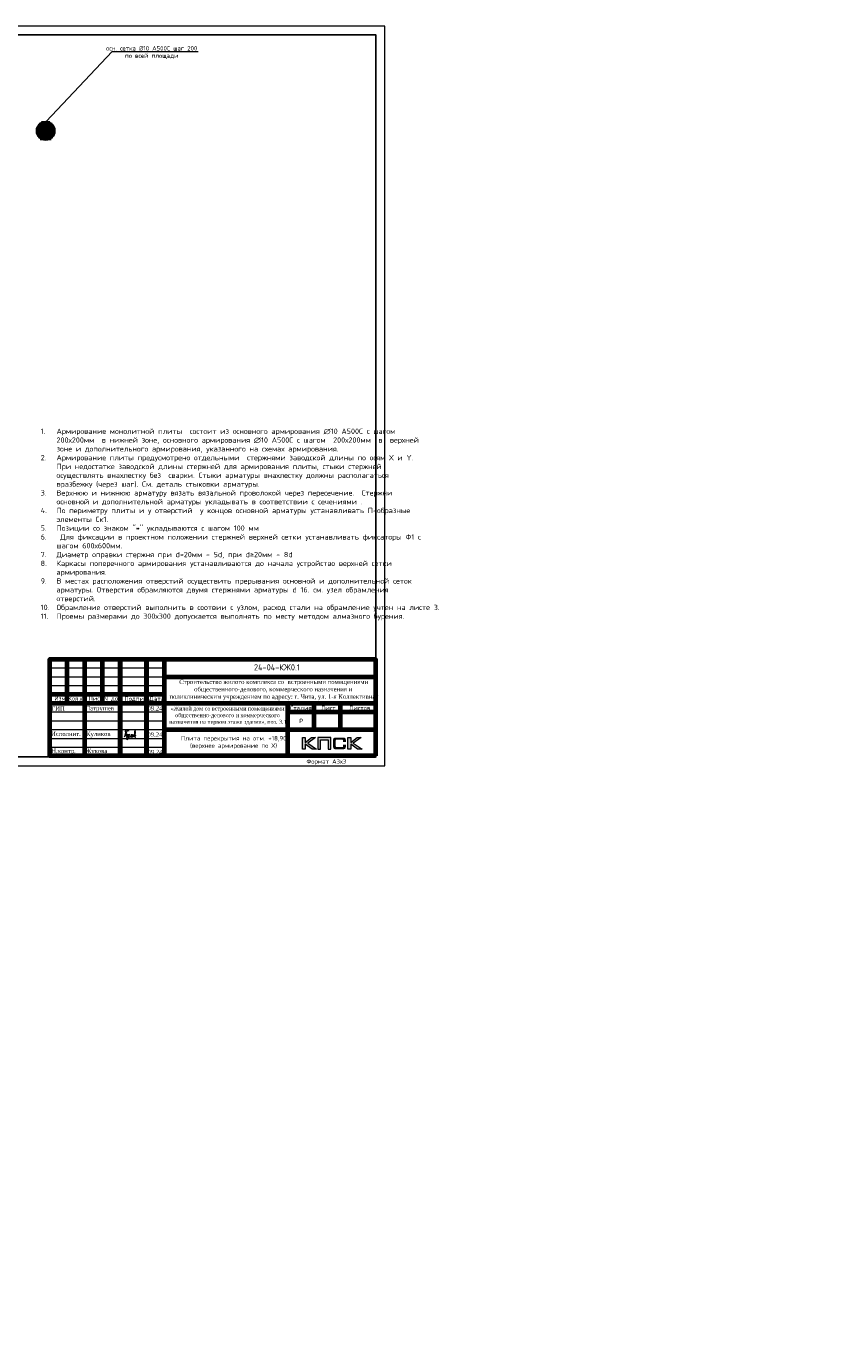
# Model space of a CAD drawing. Header units: millimetres. Extents: x 369815 to 1481759, y -423071 to -27917.
# Tile 226 of 256: x 992651 to 1038915, y -140539 to -66279. Entities that reach past the tile are written whole.
import ezdxf
from ezdxf import colors
from ezdxf.entities.mleader import LeaderData, LeaderLine
from ezdxf.enums import TextEntityAlignment as Align
from ezdxf.math import Vec2, Vec3

# ---------------------------------------------------------------- set-up
doc = ezdxf.new("R2010")
doc.units = ezdxf.units.MM
for name, color, linetype in [('PDF7_Text', 7, 'Continuous'), ('PDF8_Text', 7, 'Continuous'), ('Рамка печать', 7, 'Continuous'), ('ТОЛСТЫЕ_ОСНОВНЫЕ', 6, 'Continuous')]:
    doc.layers.add(name, color=color, linetype=linetype)
for name, color, linetype, lineweight in [('Выноски', 20, 'Continuous', 20), ('подоснова', 151, 'Continuous', 5), ('размер', 1, 'Continuous', 25), ('Рамка', 7, 'Continuous', 70), ('Текст', 7, 'Continuous', 25), ('ТОНКИЕ', 7, 'Continuous', 9)]:
    doc.layers.add(name, color=color, linetype=linetype, lineweight=lineweight)
doc.styles.add('GOST-2.304_Type-B', font='GOST_Common.ttf')
doc.styles.add('PDF Times New Roman', font='times.ttf')
doc.styles.add('style1', font='GOST_Common.ttf', dxfattribs={"height": 500})
doc.styles.add('ГОСТ', font='GOST_Common.ttf')

# ---------------------------------------------------------------- blocks, each defined once
blk = doc.blocks.new('штамп кж1.1')
at = {"layer": 'Текст', "color": 7, "insert": (411117, -81801), "char_height": 250, "attachment_point": 1, "style": 'ГОСТ'}
blk.add_mtext_dynamic_manual_height_columns('\\pi594.35517;{\\fTimes New Roman|b0|i0|c204|p18;\\C256;Строительство жилого комплекса со  встроенными помещениями \\P\\pi1441.86779;общественного-делового, коммерческого назначения и \\P\\pi41.3631;поликлиническим учреждением по адресу: г. Чита, ул. 1-я Коллективная}', width=11543.07, gutter_width=12.5, heights=[0], dxfattribs=at)
blk = doc.blocks.new('_None')
blk = doc.blocks.new('*U2034')
at = {"layer": 'ТОЛСТЫЕ_ОСНОВНЫЕ'}
for p, q in [((8, 5), (8, 90)), ((8, 90), (20, 90)), ((13, 5), (13, 90)), ((8, 65), (20, 65)), ((8, 30), (20, 30)), ((20, 5), (8, 5))]:
    blk.add_line(p, q, dxfattribs=at)
at = {"layer": 'ТОЛСТЫЕ_ОСНОВНЫЕ', "color": 6}
blk.add_lwpolyline([(20, 5), (886, 5), (886, 415), (20, 415)], close=True, dxfattribs=at)
at = {"layer": 'ТОНКИЕ'}
blk.add_lwpolyline([(0, 0), (891, 0), (891, 420), (0, 420)], close=True, dxfattribs=at)
at = {"layer": 'Текст', "style": 'style1'}
for s, p in [('Взам.инв.№', (10.5, 77.5)), ('Подпись и дата', (10.5, 47.5)), ('Инв.№ подл.', (10.5, 17.5))]:
    blk.add_text(s, height=3, rotation=90, dxfattribs=at).set_placement(p, align=Align.MIDDLE)
blk.add_text('Формат А3х3', height=2.5, dxfattribs=at).set_placement((846.57, 1.2))
blk = doc.blocks.new('11')
at = {"layer": 'Выноски'}
for p, q in [((47885, 66608), (47944, 66700)), ((47944, 66700), (47962, 66737)), ((47962, 66737), (47989, 66781)), ((47989, 66781), (48016, 66806)), ((48016, 66806), (48038, 66823)), ((48038, 66823), (48060, 66786)), ((48060, 66786), (48058, 66769))]:
    blk.add_line(p, q, dxfattribs=at)
blk.add_lwpolyline([(47863, 66761), (47937, 66865), (47843, 66458), (47885, 66564), (47905, 66616), (47954, 66628), (47979, 66606), (47957, 66539), (47937, 66487), (47947, 66458), (47991, 66470), (48051, 66611), (48041, 66569), (48023, 66505), (48023, 66448), (48065, 66448), (48090, 66529), (48110, 66608), (48043, 66369), (47972, 66275), (47954, 66344), (47991, 66389), (48078, 66431), (48142, 66470), (48154, 66441), (48204, 66512), (48246, 66606), (48209, 66455), (48204, 66418), (48295, 66574), (48265, 66463), (48265, 66455), (48312, 66453), (48342, 66529), (48347, 66584), (48337, 66465), (48349, 66453), (48401, 66569), (48443, 66616), (48461, 66678), (48466, 66727), (48436, 66811), (48399, 66754), (48399, 66618), (48389, 66549), (48374, 66507), (48416, 66564), (48441, 66576), (48451, 66524), (48433, 66482), (48419, 66453), (48424, 66428), (48458, 66421)], dxfattribs=at)
blk = doc.blocks.new('A$Cd09756da')
at = {"layer": 'Рамка печать', "lineweight": 20}
h = blk.add_hatch(color=0, dxfattribs=at)
h.paths.add_polyline_path([(-3400, 1040), (-3624, 1040), (-3991, 764), (-3991, 1040), (-4146, 1040), (-4146, 378), (-3991, 378), (-3991, 669), (-3594, 378), (-3346, 378), (-3840, 728)])
h.paths.add_polyline_path([(-3122, 915), (-2683, 915), (-2683, 378), (-2529, 378), (-2529, 1040), (-2693, 1040), (-3276, 1040), (-3276, 883), (-3276, 378), (-3122, 378)])
h.paths.add_polyline_path([(-1408, 1043), (-1563, 1043), (-1563, 380), (-1408, 380), (-1408, 672), (-1011, 380), (-763, 380), (-1257, 731), (-817, 1043), (-1041, 1043), (-1408, 767)])
blk.add_hatch(color=204, dxfattribs=at).paths.add_polyline_path([(-1693, 970), (-1695, 977), (-1697, 983), (-1701, 989), (-1704, 996), (-1708, 1000), (-1712, 1005), (-1716, 1010), (-1720, 1014), (-1725, 1017), (-1731, 1021), (-1737, 1025), (-1744, 1028), (-1750, 1030), (-1758, 1033), (-1765, 1035), (-1783, 1038), (-1802, 1041), (-1823, 1043), (-1846, 1043), (-2242, 1043), (-2265, 1043), (-2285, 1041), (-2305, 1038), (-2322, 1035), (-2330, 1032), (-2338, 1030), (-2344, 1028), (-2351, 1024), (-2357, 1021), (-2363, 1017), (-2368, 1014), (-2372, 1010), (-2376, 1005), (-2380, 1000), (-2384, 996), (-2387, 989), (-2390, 983), (-2393, 976), (-2396, 970), (-2398, 962), (-2401, 946), (-2404, 928), (-2406, 908), (-2406, 887), (-2406, 538), (-2406, 516), (-2404, 496), (-2401, 478), (-2398, 461), (-2396, 454), (-2393, 447), (-2390, 440), (-2387, 434), (-2384, 429), (-2380, 423), (-2376, 419), (-2372, 414), (-2368, 410), (-2362, 406), (-2357, 403), (-2351, 399), (-2344, 396), (-2337, 394), (-2330, 391), (-2322, 389), (-2305, 385), (-2285, 383), (-2264, 381), (-2242, 380), (-1846, 380), (-1823, 381), (-1802, 382), (-1783, 385), (-1766, 389), (-1758, 391), (-1750, 393), (-1744, 396), (-1737, 399), (-1731, 402), (-1725, 406), (-1720, 410), (-1716, 414), (-1712, 418), (-1708, 423), (-1704, 428), (-1701, 434), (-1697, 440), (-1695, 446), (-1693, 454), (-1690, 461), (-1686, 478), (-1684, 496), (-1682, 516), (-1682, 538), (-1682, 647), (-1836, 647), (-1836, 558), (-1836, 552), (-1837, 546), (-1838, 540), (-1840, 535), (-1842, 530), (-1844, 526), (-1846, 522), (-1850, 519), (-1853, 515), (-1857, 513), (-1862, 511), (-1867, 508), (-1872, 507), (-1878, 506), (-1884, 506), (-1890, 505), (-2209, 505), (-2214, 506), (-2219, 506), (-2223, 508), (-2227, 511), (-2231, 513), (-2235, 516), (-2238, 519), (-2241, 523), (-2244, 528), (-2246, 532), (-2248, 536), (-2249, 541), (-2251, 551), (-2252, 560), (-2252, 878), (-2252, 884), (-2251, 889), (-2250, 894), (-2248, 899), (-2247, 903), (-2245, 906), (-2242, 910), (-2240, 913), (-2236, 916), (-2233, 919), (-2229, 921), (-2225, 922), (-2220, 923), (-2215, 924), (-2210, 925), (-2204, 925), (-1890, 925), (-1884, 925), (-1878, 924), (-1872, 923), (-1868, 921), (-1863, 919), (-1858, 917), (-1854, 914), (-1851, 911), (-1847, 907), (-1844, 903), (-1842, 899), (-1840, 894), (-1838, 889), (-1837, 884), (-1836, 878), (-1836, 872), (-1836, 799), (-1682, 799), (-1682, 887), (-1682, 908), (-1684, 928), (-1686, 946), (-1690, 962)])
at = {"layer": 'Рамка', "color": 7}
for p, q in [((-17500, 3000), (-17500, 5500)), ((-15500, 3000), (-15500, 5500)), ((-12000, 4500), (0, 4500)), ((-18500, 3500), (-12000, 3500)), ((-18500, 3000), (0, 3000)), ((-3500, 3000), (-3500, 1500)), ((-2000, 3000), (-2000, 1500)), ((-5000, 2500), (0, 2500)), ((-5000, 2500), (0, 2500)), ((-12000, 1500), (0, 1500))]:
    blk.add_line(p, q, dxfattribs=at)
at = {"layer": 'Рамка'}
for p, q in [((-16500, 0), (-16500, 5500)), ((-14500, 0), (-14500, 5500)), ((-14500, 5500), (-14500, 0)), ((-13000, 5500), (-13000, 0)), ((-13000, 0), (-13000, 5500)), ((-12000, 5500), (-12000, 0)), ((-5000, 3000), (-5000, 0))]:
    blk.add_line(p, q, dxfattribs=at)
at = {"layer": 'Рамка', "color": 7, "lineweight": 15}
for p, q in [((-18500, 5000), (-12000, 5000)), ((-18500, 4500), (-12000, 4500)), ((-18500, 4000), (-12000, 4000)), ((-18500, 2500), (-12000, 2500)), ((-18500, 2000), (-12000, 2000)), ((-18500, 1500), (-12000, 1500)), ((-18500, 1000), (-12000, 1000)), ((-18500, 500), (-12000, 500))]:
    blk.add_line(p, q, dxfattribs=at)
at = {"layer": 'Рамка'}
blk.add_lwpolyline([(0, 0), (-18500, 0), (-18500, 5500), (0, 5500)], close=True, dxfattribs=at)
at = {"layer": 'Рамка печать', "color": 0, "lineweight": 20}
for points in [[(-4146, 378), (-4146, 1040), (-3991, 1040), (-3991, 764), (-3624, 1040), (-3400, 1040), (-3840, 728), (-3346, 378), (-3594, 378), (-3991, 669), (-3991, 378), (-4146, 378)], [(-3122, 378), (-3122, 915), (-2683, 915), (-2683, 378), (-2529, 378), (-2529, 1040), (-2693, 1040), (-3276, 1040), (-3276, 883), (-3276, 378), (-3122, 378)], [(-1563, 380), (-1563, 1043), (-1408, 1043), (-1408, 767), (-1041, 1043), (-817, 1043), (-1257, 731), (-763, 380), (-1011, 380), (-1408, 672), (-1408, 380), (-1563, 380)]]:
    blk.add_lwpolyline(points, close=True, dxfattribs=at)
at = {"layer": 'Выноски', "color": 0}
blk.add_blockref('11', (-62086, -65365), dxfattribs=at)
at = {"layer": 'PDF7_Text', "char_height": 248, "attachment_point": 7, "style": 'PDF Times New Roman'}
for s, insert in [('Патрушев', (-16471, 2500)), ('09.24', (-12950, 2573)), ('09.24', (-12950, 1085)), ('Жукова', (-16477, 79)), ('09.24', (-12950, 93))]:
    blk.add_mtext(s, dxfattribs=dict(at, insert=insert))
at = {"layer": 'PDF7_Text', "insert": (-16432, 1050), "char_height": 247.95, "attachment_point": 7, "style": 'PDF Times New Roman'}
blk.add_mtext_dynamic_manual_height_columns('{\\C256;Куликов}', width=2000, gutter_width=1250, heights=[0], dxfattribs=at)
at = {"layer": 'PDF8_Text', "char_height": 248, "attachment_point": 7, "style": 'PDF Times New Roman'}
for s, insert in [('ГИП', (-18407, 2573)), ('Исполнит.', (-18427, 1127)), ('Н.контр.', (-18413, 79))]:
    blk.add_mtext(s, dxfattribs=dict(at, insert=insert))
at = {"layer": 'Текст', "color": 7, "style": 'ГОСТ'}
blk.add_text('24-04-КЖ0.1', height=350, dxfattribs=at).set_placement((-5599, 5031), align=Align.MIDDLE_CENTER)
for s, p in [('Изм.', (-18237, 3141)), ('Лист', (-16298, 3139)), ('N док.', (-15435, 3141)), ('Подпись', (-14257, 3127)), ('Дата', (-12835, 3127)), ('Стадия', (-4850, 2600)), ('Лист', (-3100, 2600)), ('Листов', (-1508, 2600)), ('Р', (-4328, 1863))]:
    blk.add_text(s, height=250, dxfattribs=at).set_placement(p)
at = {"layer": 'Текст', "color": 7, "style": 'ГОСТ', "width": 0.9}
blk.add_text('Кол.уч.', height=250, dxfattribs=at).set_placement((-17435, 3143))
at = {"layer": 'Текст', "color": 7, "attachment_point": 1, "style": 'ГОСТ'}
for s, width, heights, insert, char_height in [('\\pi594.35517;{\\fTimes New Roman|b0|i0|c204|p18;\\C256;Строительство жилого комплекса со  встроенными помещениями \\P\\pi1441.86779;общественного-делового, коммерческого назначения и \\P\\pi41.3631;поликлиническим учреждением по адресу: г. Чита, ул. 1-я Коллективная}', 11543.07, [0], (-11741, 4333), 250), ('\\pi389.01406;{\\fTimes New Roman|b0|i0|c204|p18;\\C256;«Жилой дом со встроенными помещениями \\P\\pi641.91601;общественно-делового и коммерческого \\P\\pi302.06381;назначения на первом этаже здания», поз. 3.1\\P}', 7000, [1500], (-12014, 2803), 225)]:
    blk.add_mtext_dynamic_manual_height_columns(s, width=width, gutter_width=12.5, heights=heights, dxfattribs=dict(at, insert=insert, char_height=char_height))

msp = doc.modelspace()

# ---------------------------------------------------------------- linework, layer by layer
at = {"color": 2, "lineweight": 50, "ltscale": 100}
for p, q in [((993310.2, -71951.7, -160), (994209.4, -71951.7, -160)), ((993389, -71851.7, -160), (994130.5, -71851.7, -160)), ((993530, -71751.7, -160), (993989.5, -71751.7, -160)), ((993234.2, -72251.7, -160), (994285.3, -72251.7, -160)), ((993238.7, -72151.7, -160), (994280.8, -72151.7, -160)), ((993249, -72351.7, -160), (994270.5, -72351.7, -160)), ((993263, -72051.7, -160), (994256.6, -72051.7, -160)), ((993284.9, -72451.7, -160), (994234.6, -72451.7, -160)), ((993347.2, -72551.7, -160), (994172.3, -72551.7, -160)), ((993451.8, -72651.7, -160), (994067.8, -72651.7, -160))]:
    msp.add_line(p, q, dxfattribs=at)
at = {"ltscale": 100}
msp.add_circle((993759.8, -72225.1, -160), 526.2, dxfattribs=at)

# ---------------------------------------------------------------- block references
at = {"xscale": 100, "yscale": 100, "zscale": 100}
msp.add_blockref('*U2034', (923912.7, -108279.2), dxfattribs=at)
at = {"lineweight": 50, "ltscale": 100}
msp.add_blockref('A$Cd09756da', (1012487.1, -107722.7), dxfattribs=at)
at = {"layer": 'размер'}
for p in [(251949.4, -53568.5, 3100), (296861.8, -53769.5, 3100), (341774.2, -53769.5, 3100)]:
    msp.add_blockref('штамп кж1.1', p, dxfattribs=at)

# ---------------------------------------------------------------- texts
at = {"insert": (993474.5, -89132.9), "char_height": 300, "width": 18500, "attachment_point": 1, "style": 'ГОСТ'}
msp.add_mtext('\\pi-900,l900,t900;{\\C7;1.^IАрмирование монолитной плиты  состоит из основного армирования ∅10 А500С с шагом  200х200мм  в нижней зоне, основного армирования ∅10 А500С с шагом  200х200мм  в  верхней зоне и дополнительного армирования, указанного на схемах армирования.\\P2.^IАрмирование плиты предусмотрено отдельными  стержнями заводской длины по осям Х и Y. При недостатке заводской длины стержней для армирования плиты, стыки стержней осуществлять внахлестку без  сварки. Стыки арматуры внахлестку должны располагаться вразбежку (через шаг). См. деталь стыковки арматуры.\\P3.^IВерхнюю и нижнюю арматуру вязать вязальной проволокой через пересечение.  Стержни основной и дополнительной арматуры укладывать в соответствии с сечениями .\\P4.^IПо периметру плиты и у отверстий  у концов основной арматуры устанавливать П-образные элементы Ск1.\\P5.^IПозиции со знаком "*" укладываются с шагом 100 мм\\P6.^I Для фиксации в проектном положении стержней верхней сетки устанавливать фиксаторы Ф1 с шагом 600х600мм.\\P7.^IДиаметр оправки стержня при d<20мм - 5d, при d≥20мм - 8d\\P8.^IКаркасы поперечного армирования устанавливаются до начала устройство верхней сетки армирования.\\P9.^IВ местах расположения отверстий осуществить прерывания основной и дополнительной сеток арматуры. Отверстия обрамляются двумя стержнями арматуры d 16. см. узел обрамления отверстий.\\P10.^IОбрамление отверстий выполнить в соотвии с узлом, расход стали на обрамление учтен на листе 3.\\P11.^IПроемы размерами до 300х300 допускается выполнять по месту методом алмазного бурения.}', dxfattribs=at)
at = {"layer": 'Текст', "color": 7, "char_height": 250, "attachment_point": 1, "style": 'ГОСТ'}
for s, insert in [('\\pi3500;\\P\\pi885.03788;Плита перекрытия на отм. +18,900                \\P\\pi1396.59091;(верхнее армирование по Х)', (1000559.8, -106176.5)), ('\\pi3500;\\P\\pi2532.19697;Общие даные{\\H1.83333x; }', (418815.4, -137998.9)), ('\\pi3500;{\\C256;\\P\\pi2464.39394;Пилон П1 (1ЭТ)}', (527547.9, -138202.7, 3100)), ('\\pi3500;{\\C256;\\P\\pi2439.39394;Пилон П2 (1ЭТ)}', (572654.8, -138202.7, 3100)), ('\\pi3500;{\\C256;\\P\\pi2482.19697;Пилон П3(1ЭТ)}', (617761.6, -138202.7, 3100)), ('\\pi3500;{\\C256;\\P\\pi2469.69697;Пилон П4(1ЭТ)}', (662807.7, -138202.7, 3100)), ('\\pi3500;{\\C256;\\P\\pi2439.39394;Пилон П5 (1ЭТ) }', (707720.1, -138549.9, 3100)), ('\\pi3500;{\\C256;\\P\\pi2439.39394;Пилон П6 (1ЭТ) }', (752632.5, -138549.9, 3100))]:
    msp.add_mtext_dynamic_manual_height_columns(s, width=7000, gutter_width=12.5, heights=[1500], dxfattribs=dict(at, insert=insert))

# ---------------------------------------------------------------- leaders
at = {"layer": 'подоснова', "color": 2, "ltscale": 0.3}
ml = msp.add_multileader_mtext('Standard', dxfattribs=at)
ml.set_content('осн. сетка %%C10 А500С шаг 200\\Pпо всей площади', color=2, style='GOST-2.304_Type-B')
ml.set_leader_properties(color=256, linetype='ByLayer', lineweight=15)
ml.set_arrow_properties(name='NONE')
ml.build(insert=Vec2(0, 0))
ml.multileader.update_dxf_attribs({"text_left_attachment_type": 6, "text_right_attachment_type": 6, "dogleg_length": 0.1, "arrow_head_size": 18})
ctx = ml.context
ctx.base_point, ctx.char_height, ctx.arrow_head_size, ctx.landing_gap_size, ctx.plane_origin = Vec3(997536.1, -67713.2, 360), 250, 18, 20, Vec3(991710.3, -66989.5, 360)
ctx.left_attachment, ctx.right_attachment, ctx.text_align_type = 6, 6, 1
notes = []
notes.append((ctx, [(0, (1, 1, 0), (997536, -67713.2, 360), (1, 0), 0.1, [(0, [(993777.9, -71689, 360)], 0, [])])]))
ctx.mtext.insert, ctx.mtext.alignment, ctx.mtext.flow_direction = Vec3(999782.6, -67413.2, 360), 2, 5
for ctx, leaders in notes:
    for number, flags, end, landing, length, lines in leaders:
        leader = LeaderData()
        leader.index, (leader.has_last_leader_line, leader.has_dogleg_vector, leader.attachment_direction) = number, flags
        leader.last_leader_point, leader.dogleg_vector, leader.dogleg_length = Vec3(end), Vec3(landing), length
        for number, points, colour, breaks in lines:
            line = LeaderLine()
            line.index, line.vertices, line.color, line.breaks = number, Vec3.list(points), colors.encode_raw_color(colour), breaks
            leader.lines.append(line)
        ctx.leaders.append(leader)

doc.saveas('drawing.dxf')
